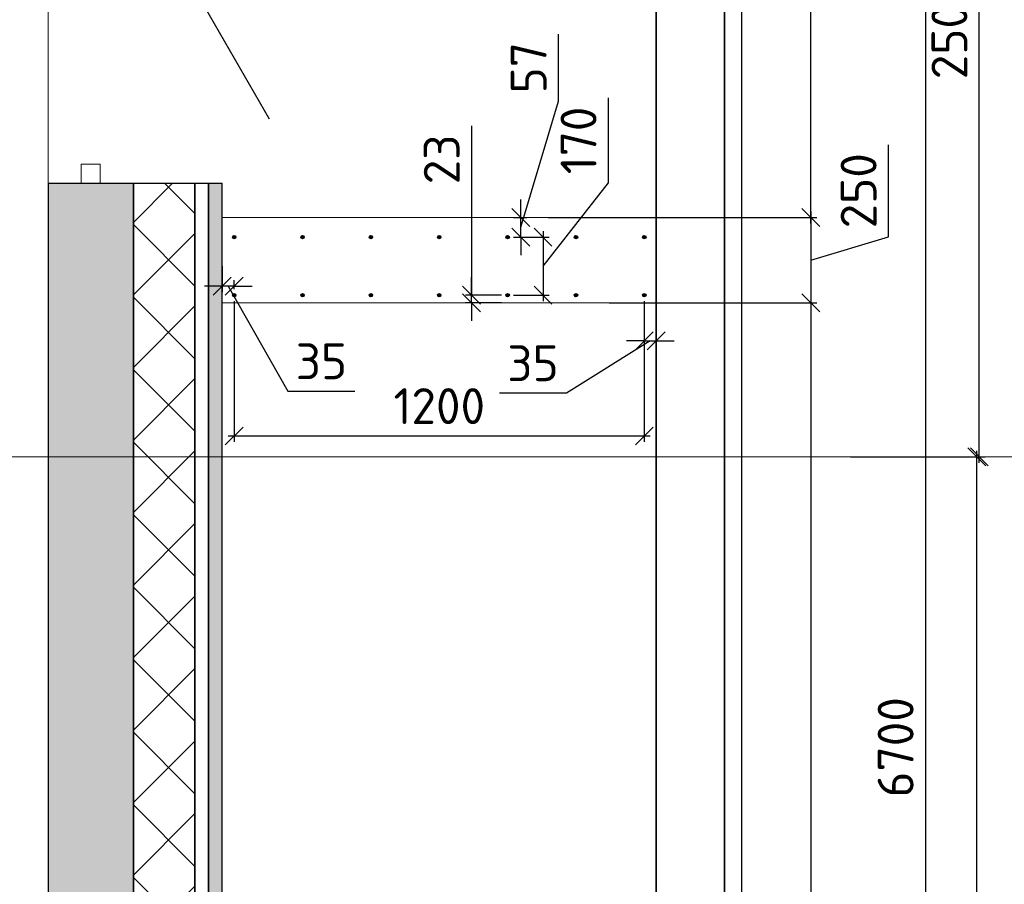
# Model space of a CAD drawing. Header units: millimetres. Extents: x 125896 to 2572636, y -120305 to 130347.
# Tile 254 of 256: x 385661 to 391424, y 49497 to 54555. Entities that reach past the tile are written whole.
import ezdxf

# ---------------------------------------------------------------- set-up
doc = ezdxf.new("R2010")
doc.units = ezdxf.units.MM
doc.linetypes.add('CENTER', pattern=[2, 1.25, -0.25, 0.25, -0.25])
doc.linetypes.add('CENTER2', pattern=[28.575, 19.05, -3.175, 3.175, -3.175])
for name, color, linetype, lineweight in [('Standard', 7, 'Continuous', 25), ('Навесной фасад', 7, 'Continuous', 25), ('ОСИ', 7, 'CENTER', 15), ('Столовая Двери и окна', 7, 'Continuous', 15)]:
    doc.layers.add(name, color=color, linetype=linetype, lineweight=lineweight)
doc.layers.add('Стена_ бетон несущ.', color=7, linetype='Continuous', lineweight=70, true_color=0xb4b496)
doc.styles.get("Standard").update_dxf_attribs({"font": 'isocpeur.ttf'})
doc.styles.add('ГОСТ', font='isocpeur.ttf')
doc.dimstyles.new('Осевые', dxfattribs={"dimscale": 0.7, "dimtxt": 450, "dimasz": 400, "dimexe": 100, "dimexo": 100, "dimgap": 100, "dimtad": 1, "dimdec": 0, "dimzin": 0, "dimdsep": 46, "dimtxsty": 'Standard', "dimblk": 'OBLIQUE', "dimcen": 9, "dimdle": 100, "dimazin": 0, "dimtm": 1e-09, "dimtfac": 1, "dimtdec": 0, "dimtofl": 0, "dimtmove": 0, "dimatfit": 3, "dimfxl": 1, "dimtolj": 1, "dimtzin": 0, "dimarcsym": 0})

# ---------------------------------------------------------------- blocks, each defined once
blk = doc.blocks.new('дверь1_4_$F2', base_point=(0, -54.125))
at = {"layer": 'Standard', "color": 7, "linetype": 'Continuous', "lineweight": 13, "transparency": 33554687}
for p, q in [((1100, 1.875), (1044, 1.875)), ((1044, 1.875), (1044, -54.125)), ((1100, -54.125), (1100, 1.875)), ((1044, -54.125), (1100, -54.125))]:
    blk.add_line(p, q, dxfattribs=at)
blk = doc.blocks.new('_OBLIQUE')
at = {"color": 0, "linetype": 'ByBlock'}
blk.add_line((-0.5, -0.5), (0.5, 0.5), dxfattribs=at)
blk = doc.blocks.new('*D744')
at = {"layer": 'Defpoints', "color": 0, "linetype": 'ByBlock', "lineweight": 20, "ltscale": 13, "transparency": 16777216}
for p in [(390768.7, 51998.3), (391263.8, 51998.3), (390768.7, 42198.3)]:
    blk.add_point(p, dxfattribs=at)
at = {"layer": 'ОСИ', "color": 0, "linetype": 'ByBlock', "lineweight": -2, "ltscale": 13, "transparency": 16777216}
for p, q in [((390803.7, 51998.3), (391298.8, 51998.3)), ((391263.8, 42163.3), (391263.8, 52033.3)), ((390803.7, 42198.3), (391298.8, 42198.3))]:
    blk.add_line(p, q, dxfattribs=at)
at = {"layer": 'ОСИ', "color": 0, "linetype": 'ByBlock', "lineweight": -2, "ltscale": 13, "transparency": 16777216, "xscale": 105, "yscale": 105, "zscale": 105}
for p, rotation in [((391263.8, 51998.3), 90), ((391263.8, 42198.3), 270)]:
    blk.add_blockref('_OBLIQUE', p, dxfattribs=dict(at, rotation=rotation))
at = {"layer": 'ОСИ', "color": 0, "linetype": 'ByBlock', "lineweight": 25, "ltscale": 13, "transparency": 16777216, "insert": (391088.8, 47098.3), "char_height": 210, "attachment_point": 5, "rotation": 90}
blk.add_mtext('\\A1;4900', dxfattribs=at)
blk = doc.blocks.new('*D745')
at = {"layer": 'Defpoints', "color": 0, "linetype": 'ByBlock', "lineweight": 20, "ltscale": 13, "transparency": 16777216}
for p in [(390488.2, 56998.3), (391278.1, 56998.3), (390488.2, 51998.3)]:
    blk.add_point(p, dxfattribs=at)
at = {"layer": 'ОСИ', "color": 0, "linetype": 'ByBlock', "lineweight": -2, "ltscale": 13, "transparency": 16777216}
for p, q in [((390523.2, 56998.3), (391313.1, 56998.3)), ((391278.1, 51963.3), (391278.1, 57033.3)), ((390523.2, 51998.3), (391313.1, 51998.3))]:
    blk.add_line(p, q, dxfattribs=at)
at = {"layer": 'ОСИ', "color": 0, "linetype": 'ByBlock', "lineweight": -2, "ltscale": 13, "transparency": 16777216, "xscale": 105, "yscale": 105, "zscale": 105}
for p, rotation in [((391278.1, 56998.3), 90), ((391278.1, 51998.3), 270)]:
    blk.add_blockref('_OBLIQUE', p, dxfattribs=dict(at, rotation=rotation))
at = {"layer": 'ОСИ', "color": 0, "linetype": 'ByBlock', "lineweight": 25, "ltscale": 13, "transparency": 16777216, "insert": (391103.1, 54498.3), "char_height": 210, "attachment_point": 5, "rotation": 90}
blk.add_mtext('\\A1;2500', dxfattribs=at)
blk = doc.blocks.new('*D764')
at = {"layer": 'Defpoints', "color": 0, "linetype": 'ByBlock', "lineweight": 20, "ltscale": 13, "transparency": 16777216}
for p in [(389787.3, 56998.3), (389787.3, 43598.3), (390963.3, 43598.3)]:
    blk.add_point(p, dxfattribs=at)
at = {"layer": 'ОСИ', "color": 0, "linetype": 'ByBlock', "lineweight": -2, "ltscale": 13, "transparency": 16777216}
for p, q in [((389822.3, 56998.3), (390998.3, 56998.3)), ((390963.3, 57033.3), (390963.3, 43563.3)), ((389822.3, 43598.3), (390998.3, 43598.3))]:
    blk.add_line(p, q, dxfattribs=at)
at = {"layer": 'ОСИ', "color": 0, "linetype": 'ByBlock', "lineweight": -2, "ltscale": 13, "transparency": 16777216, "xscale": 105, "yscale": 105, "zscale": 105}
for p, rotation in [((390963.3, 56998.3), 90), ((390963.3, 43598.3), 270)]:
    blk.add_blockref('_OBLIQUE', p, dxfattribs=dict(at, rotation=rotation))
at = {"layer": 'ОСИ', "color": 0, "linetype": 'ByBlock', "lineweight": 25, "ltscale": 13, "transparency": 16777216, "insert": (390788.3, 50298.3), "char_height": 210, "attachment_point": 5, "rotation": 90}
blk.add_mtext('\\A1;6700', dxfattribs=at)
blk = doc.blocks.new('*D753')
at = {"layer": 'Defpoints', "color": 0, "linetype": 'ByBlock', "lineweight": 20, "ltscale": 13, "transparency": 16777216}
for p in [(388688.9, 60198.3, -5480), (390291.5, 60198.3), (388718.9, 53398)]:
    blk.add_point(p, dxfattribs=at)
at = {"layer": 'ОСИ', "color": 0, "linetype": 'ByBlock', "lineweight": -2, "ltscale": 13, "transparency": 16777216}
for p, q in [((390291.5, 53363), (390291.5, 60233.3)), ((388723.9, 60198.3), (390326.5, 60198.3)), ((388753.9, 53398), (390326.5, 53398))]:
    blk.add_line(p, q, dxfattribs=at)
at = {"layer": 'ОСИ', "color": 0, "linetype": 'ByBlock', "lineweight": -2, "ltscale": 13, "transparency": 16777216, "xscale": 105, "yscale": 105, "zscale": 105}
for p, rotation in [((390291.5, 60198.3), 90), ((390291.5, 53398), 270)]:
    blk.add_blockref('_OBLIQUE', p, dxfattribs=dict(at, rotation=rotation))
at = {"layer": 'ОСИ', "color": 0, "linetype": 'ByBlock', "lineweight": 25, "ltscale": 13, "transparency": 16777216, "insert": (390116.5, 56798.2), "char_height": 210, "attachment_point": 5, "rotation": 90}
blk.add_mtext('\\A1;3400', dxfattribs=at)
blk = doc.blocks.new('*D754')
at = {"layer": 'Defpoints', "color": 0, "linetype": 'ByBlock', "lineweight": 20, "ltscale": 13, "transparency": 16777216}
for p in [(389075.9, 52898), (388665.1, 43998), (390291.5, 43998)]:
    blk.add_point(p, dxfattribs=at)
at = {"layer": 'ОСИ', "color": 0, "linetype": 'ByBlock', "lineweight": -2, "ltscale": 13, "transparency": 16777216}
for p, q in [((390291.5, 52933), (390291.5, 43963)), ((389110.9, 52898), (390326.5, 52898)), ((388700.1, 43998), (390326.5, 43998))]:
    blk.add_line(p, q, dxfattribs=at)
at = {"layer": 'ОСИ', "color": 0, "linetype": 'ByBlock', "lineweight": -2, "ltscale": 13, "transparency": 16777216, "xscale": 105, "yscale": 105, "zscale": 105}
for p, rotation in [((390291.5, 52898), 90), ((390291.5, 43998), 270)]:
    blk.add_blockref('_OBLIQUE', p, dxfattribs=dict(at, rotation=rotation))
at = {"layer": 'ОСИ', "color": 0, "linetype": 'ByBlock', "lineweight": 25, "ltscale": 13, "transparency": 16777216, "insert": (390116.5, 48448), "char_height": 210, "attachment_point": 5, "rotation": 90}
blk.add_mtext('\\A1;4450', dxfattribs=at)
blk = doc.blocks.new('*D755')
at = {"layer": 'Defpoints', "color": 0, "linetype": 'ByBlock', "lineweight": 20, "ltscale": 13, "transparency": 16777216}
for p in [(389231.3, 53398), (389075.9, 52898), (390291.5, 52898)]:
    blk.add_point(p, dxfattribs=at)
at = {"layer": 'ОСИ', "color": 0, "linetype": 'ByBlock', "lineweight": -2, "ltscale": 13, "transparency": 16777216}
for p, q in [((390746.5, 53284.5), (390746.5, 53823.5)), ((390291.5, 53433), (390291.5, 52863)), ((389266.3, 53398), (390326.5, 53398)), ((390291.5, 53148), (390746.5, 53284.5)), ((389110.9, 52898), (390326.5, 52898))]:
    blk.add_line(p, q, dxfattribs=at)
at = {"layer": 'ОСИ', "color": 0, "linetype": 'ByBlock', "lineweight": -2, "ltscale": 13, "transparency": 16777216, "xscale": 105, "yscale": 105, "zscale": 105}
for p, rotation in [((390291.5, 53398), 90), ((390291.5, 52898), 270)]:
    blk.add_blockref('_OBLIQUE', p, dxfattribs=dict(at, rotation=rotation))
at = {"layer": 'ОСИ', "color": 0, "linetype": 'ByBlock', "lineweight": 25, "ltscale": 13, "transparency": 16777216, "insert": (390571.5, 53554), "char_height": 210, "attachment_point": 5, "rotation": 90}
blk.add_mtext('\\A1;250', dxfattribs=at)
blk = doc.blocks.new('*D765')
at = {"layer": 'Defpoints', "color": 0, "linetype": 'ByBlock', "lineweight": 20, "ltscale": 13, "transparency": 16777216}
for p in [(386847.3, 53148), (386847.3, 52995.7), (386917.3, 52943)]:
    blk.add_point(p, dxfattribs=at)
at = {"layer": 'ОСИ', "color": 0, "linetype": 'ByBlock', "lineweight": -2, "ltscale": 13, "transparency": 16777216}
for p, q in [((386847.3, 53113), (386847.3, 52960.7)), ((386917.3, 52978), (386917.3, 53030.7)), ((386847.3, 52995.7), (386742.3, 52995.7)), ((386917.3, 52995.7), (386847.3, 52995.7)), ((386882.3, 52995.7), (387231.5, 52381.4)), ((386917.3, 52995.7), (387022.3, 52995.7)), ((387231.5, 52381.4), (387623.5, 52381.4))]:
    blk.add_line(p, q, dxfattribs=at)
at = {"layer": 'ОСИ', "color": 0, "linetype": 'ByBlock', "lineweight": -2, "ltscale": 13, "transparency": 16777216, "xscale": 105, "yscale": 105, "zscale": 105}
blk.add_blockref('_OBLIQUE', (386847.3, 52995.7), dxfattribs=at)
at = {"layer": 'ОСИ', "color": 0, "linetype": 'ByBlock', "lineweight": -2, "ltscale": 13, "transparency": 16777216, "xscale": 105, "yscale": 105, "zscale": 105, "rotation": 180}
blk.add_blockref('_OBLIQUE', (386917.3, 52995.7), dxfattribs=at)
at = {"layer": 'ОСИ', "color": 0, "linetype": 'ByBlock', "lineweight": 25, "ltscale": 13, "transparency": 16777216, "insert": (387427.5, 52556.4), "char_height": 210, "attachment_point": 5}
blk.add_mtext('\\A1;35', dxfattribs=at)
blk = doc.blocks.new('*D766')
at = {"layer": 'Defpoints', "color": 0, "linetype": 'ByBlock', "lineweight": 20, "ltscale": 13, "transparency": 16777216}
for p in [(389317.3, 52943), (389387.3, 52943), (389387.3, 52675.7)]:
    blk.add_point(p, dxfattribs=at)
at = {"layer": 'ОСИ', "color": 0, "linetype": 'ByBlock', "lineweight": -2, "ltscale": 13, "transparency": 16777216}
for p, q in [((389317.3, 52908), (389317.3, 52640.7)), ((389387.3, 52908), (389387.3, 52640.7)), ((389352.3, 52675.7), (388861.7, 52370)), ((389317.3, 52675.7), (389212.3, 52675.7)), ((389317.3, 52675.7), (389387.3, 52675.7)), ((389387.3, 52675.7), (389492.3, 52675.7)), ((388861.7, 52370), (388469.7, 52370))]:
    blk.add_line(p, q, dxfattribs=at)
at = {"layer": 'ОСИ', "color": 0, "linetype": 'ByBlock', "lineweight": -2, "ltscale": 13, "transparency": 16777216, "xscale": 105, "yscale": 105, "zscale": 105}
blk.add_blockref('_OBLIQUE', (389317.3, 52675.7), dxfattribs=at)
at = {"layer": 'ОСИ', "color": 0, "linetype": 'ByBlock', "lineweight": -2, "ltscale": 13, "transparency": 16777216, "xscale": 105, "yscale": 105, "zscale": 105, "rotation": 180}
blk.add_blockref('_OBLIQUE', (389387.3, 52675.7), dxfattribs=at)
at = {"layer": 'ОСИ', "color": 0, "linetype": 'ByBlock', "lineweight": 25, "ltscale": 13, "transparency": 16777216, "insert": (388665.7, 52545), "char_height": 210, "attachment_point": 5}
blk.add_mtext('\\A1;35', dxfattribs=at)
blk = doc.blocks.new('*D756')
at = {"layer": 'Defpoints', "color": 0, "linetype": 'ByBlock', "lineweight": 20, "ltscale": 13, "transparency": 16777216}
for p in [(386917.3, 52943), (389317.3, 52943), (386917.3, 52119.4)]:
    blk.add_point(p, dxfattribs=at)
at = {"layer": 'ОСИ', "color": 0, "linetype": 'ByBlock', "lineweight": -2, "ltscale": 13, "transparency": 16777216}
for p, q in [((386917.3, 52908), (386917.3, 52084.4)), ((389317.3, 52908), (389317.3, 52084.4)), ((389352.3, 52119.4), (386882.3, 52119.4))]:
    blk.add_line(p, q, dxfattribs=at)
at = {"layer": 'ОСИ', "color": 0, "linetype": 'ByBlock', "lineweight": -2, "ltscale": 13, "transparency": 16777216, "xscale": 105, "yscale": 105, "zscale": 105, "rotation": 180}
blk.add_blockref('_OBLIQUE', (386917.3, 52119.4), dxfattribs=at)
at = {"layer": 'ОСИ', "color": 0, "linetype": 'ByBlock', "lineweight": -2, "ltscale": 13, "transparency": 16777216, "xscale": 105, "yscale": 105, "zscale": 105}
blk.add_blockref('_OBLIQUE', (389317.3, 52119.4), dxfattribs=at)
at = {"layer": 'ОСИ', "color": 0, "linetype": 'ByBlock', "lineweight": 25, "ltscale": 13, "transparency": 16777216, "insert": (388117.3, 52294.4), "char_height": 210, "attachment_point": 5}
blk.add_mtext('\\A1;1200', dxfattribs=at)
blk = doc.blocks.new('*D767')
at = {"layer": 'Defpoints', "color": 0, "linetype": 'ByBlock', "lineweight": 20, "ltscale": 13, "transparency": 16777216}
for p in [(388517.3, 53283), (388517.3, 52943), (388724.5, 52943)]:
    blk.add_point(p, dxfattribs=at)
at = {"layer": 'ОСИ', "color": 0, "linetype": 'ByBlock', "lineweight": -2, "ltscale": 13, "transparency": 16777216}
for p, q in [((389107.3, 53599.8), (389107.3, 54096.8)), ((388724.5, 53113), (389107.3, 53599.8)), ((388724.5, 53318), (388724.5, 52908)), ((388552.3, 53283), (388759.5, 53283)), ((388552.3, 52943), (388759.5, 52943))]:
    blk.add_line(p, q, dxfattribs=at)
at = {"layer": 'ОСИ', "color": 0, "linetype": 'ByBlock', "lineweight": -2, "ltscale": 13, "transparency": 16777216, "xscale": 105, "yscale": 105, "zscale": 105}
for p, rotation in [((388724.5, 53283), 90), ((388724.5, 52943), 270)]:
    blk.add_blockref('_OBLIQUE', p, dxfattribs=dict(at, rotation=rotation))
at = {"layer": 'ОСИ', "color": 0, "linetype": 'ByBlock', "lineweight": 25, "ltscale": 13, "transparency": 16777216, "insert": (388932.3, 53848.3), "char_height": 210, "attachment_point": 5, "rotation": 90}
blk.add_mtext('\\A1;170', dxfattribs=at)
blk = doc.blocks.new('*D768')
at = {"layer": 'Defpoints', "color": 0, "linetype": 'ByBlock', "lineweight": 20, "ltscale": 13, "transparency": 16777216}
for p in [(388517.3, 53398), (388594.8, 53398), (388517.3, 53283)]:
    blk.add_point(p, dxfattribs=at)
at = {"layer": 'ОСИ', "color": 0, "linetype": 'ByBlock', "lineweight": -2, "ltscale": 13, "transparency": 16777216}
for p, q in [((388815.6, 54077.5), (388815.6, 54469.5)), ((388594.8, 53340.5), (388815.6, 54077.5)), ((388594.8, 53398), (388594.8, 53503)), ((388552.3, 53398), (388629.8, 53398)), ((388594.8, 53283), (388594.8, 53398)), ((388552.3, 53283), (388629.8, 53283)), ((388594.8, 53283), (388594.8, 53178))]:
    blk.add_line(p, q, dxfattribs=at)
at = {"layer": 'ОСИ', "color": 0, "linetype": 'ByBlock', "lineweight": -2, "ltscale": 13, "transparency": 16777216, "xscale": 105, "yscale": 105, "zscale": 105}
for p, rotation in [((388594.8, 53398), 270), ((388594.8, 53283), 90)]:
    blk.add_blockref('_OBLIQUE', p, dxfattribs=dict(at, rotation=rotation))
at = {"layer": 'ОСИ', "color": 0, "linetype": 'ByBlock', "lineweight": 25, "ltscale": 13, "transparency": 16777216, "insert": (388640.6, 54273.5), "char_height": 210, "attachment_point": 5, "rotation": 90}
blk.add_mtext('\\A1;57', dxfattribs=at)
blk = doc.blocks.new('*D769')
at = {"layer": 'Defpoints', "color": 0, "linetype": 'ByBlock', "lineweight": 20, "ltscale": 13, "transparency": 16777216}
for p in [(388306.6, 52943), (388517.3, 52943), (388517.2, 52898)]:
    blk.add_point(p, dxfattribs=at)
at = {"layer": 'ОСИ', "color": 0, "linetype": 'ByBlock', "lineweight": -2, "ltscale": 13, "transparency": 16777216}
for p, q in [((388306.6, 53933.5), (388306.6, 52943)), ((388306.6, 52943), (388306.6, 53048)), ((388482.3, 52943), (388271.6, 52943)), ((388306.6, 52898), (388306.6, 52943)), ((388482.2, 52898), (388271.6, 52898)), ((388306.6, 52898), (388306.6, 52793))]:
    blk.add_line(p, q, dxfattribs=at)
at = {"layer": 'ОСИ', "color": 0, "linetype": 'ByBlock', "lineweight": -2, "ltscale": 13, "transparency": 16777216, "xscale": 105, "yscale": 105, "zscale": 105}
for p, rotation in [((388306.6, 52943), 270), ((388306.6, 52898), 90)]:
    blk.add_blockref('_OBLIQUE', p, dxfattribs=dict(at, rotation=rotation))
at = {"layer": 'ОСИ', "color": 0, "linetype": 'ByBlock', "lineweight": 25, "ltscale": 13, "transparency": 16777216, "insert": (388131.6, 53737.5), "char_height": 210, "attachment_point": 5, "rotation": 90}
blk.add_mtext('\\A1;23', dxfattribs=at)

msp = doc.modelspace()

# ---------------------------------------------------------------- hatches: boundary and pattern name
at = {"layer": 'Навесной фасад', "linetype": 'Continuous', "lineweight": 25, "true_color": 0x939598, "transparency": 33554687}
h = msp.add_hatch(dxfattribs=at)
h.set_pattern_fill('__________6', color=252, scale=200, style=0, pattern_type=2)
h.set_pattern_definition([(45, (282800.26, 82212.12), (-212.132, 212.132), []), (135, (282800.26, 82212.12), (-212.132, -212.132), [])])
h.paths.add_polyline_path([(386327.3, 53598.3), (386327.3, 43998.3), (386687.3, 43998.3), (386687.3, 53598.3)], flags=0)
msp.add_hatch(color=252, dxfattribs=at).paths.add_polyline_path([(386767.3, 53598.3), (386767.3, 43998.3), (386847.3, 43998.3), (386847.3, 53598.3)])
at = {"layer": 'Стена_ бетон несущ.', "linetype": 'Continuous', "lineweight": 25, "true_color": 0x939598, "transparency": 33554687}
msp.add_hatch(color=252, dxfattribs=at).paths.add_polyline_path([(385827.3, 53598.3), (385827.3, 42034), (386327.3, 42034), (386327.3, 53598.3)])
at = {"layer": 'Столовая Двери и окна', "lineweight": 30}
h = msp.add_hatch(color=5, dxfattribs=at)
edge = h.paths.add_edge_path()
edge.add_arc((386917.3, 53283), 10, 0, 360)
h = msp.add_hatch(color=5, dxfattribs=at)
edge = h.paths.add_edge_path()
edge.add_arc((387317.3, 53283), 10, 0, 360)
h = msp.add_hatch(color=5, dxfattribs=at)
edge = h.paths.add_edge_path()
edge.add_arc((387717.3, 53283), 10, 0, 360)
h = msp.add_hatch(color=5, dxfattribs=at)
edge = h.paths.add_edge_path()
edge.add_arc((388117.3, 53283), 10, 0, 360)
h = msp.add_hatch(color=5, dxfattribs=at)
edge = h.paths.add_edge_path()
edge.add_arc((388517.3, 53283), 10, 0, 360)
h = msp.add_hatch(color=5, dxfattribs=at)
edge = h.paths.add_edge_path()
edge.add_arc((388917.3, 53283), 10, 0, 360)
h = msp.add_hatch(color=5, dxfattribs=at)
edge = h.paths.add_edge_path()
edge.add_arc((389317.3, 53283), 10, 0, 360)
h = msp.add_hatch(color=5, dxfattribs=at)
edge = h.paths.add_edge_path()
edge.add_arc((386917.3, 52943), 10, 0, 360)
h = msp.add_hatch(color=5, dxfattribs=at)
edge = h.paths.add_edge_path()
edge.add_arc((387317.3, 52943), 10, 0, 360)
h = msp.add_hatch(color=5, dxfattribs=at)
edge = h.paths.add_edge_path()
edge.add_arc((387717.3, 52943), 10, 0, 360)
h = msp.add_hatch(color=5, dxfattribs=at)
edge = h.paths.add_edge_path()
edge.add_arc((388117.3, 52943), 10, 0, 360)
h = msp.add_hatch(color=5, dxfattribs=at)
edge = h.paths.add_edge_path()
edge.add_arc((388517.3, 52943), 10, 0, 360)
h = msp.add_hatch(color=5, dxfattribs=at)
edge = h.paths.add_edge_path()
edge.add_arc((388917.3, 52943), 10, 0, 360)
h = msp.add_hatch(color=5, dxfattribs=at)
edge = h.paths.add_edge_path()
edge.add_arc((389317.3, 52943), 10, 0, 360)

# ---------------------------------------------------------------- linework, layer by layer
at = {"layer": 'Навесной фасад', "color": 252, "linetype": 'Continuous', "lineweight": 25, "true_color": 0x939598, "transparency": 33554687}
for p, q in [((386327.3, 53598.3), (386687.3, 53598.3)), ((386327.3, 53598.3), (386327.3, 43998.3)), ((386687.3, 53598.3), (386767.3, 53598.3)), ((386687.3, 43998.3), (386687.3, 53598.3)), ((386687.3, 53598.3), (386687.3, 43998.3)), ((386767.3, 53598.3), (386847.3, 53598.3)), ((386767.3, 43998.3), (386767.3, 53598.3)), ((386767.3, 53598.3), (386767.3, 43998.3)), ((386847.3, 43998.3), (386847.3, 53598.3))]:
    msp.add_line(p, q, dxfattribs=at)
at = {"layer": 'ОСИ', "color": 16, "linetype": 'CENTER2', "lineweight": 15, "ltscale": 0.2, "transparency": 33554687}
for p, q in [((385827.3, 64339.3), (385827.3, 39191.1)), ((383449.3, 51998.3), (391733.7, 51998.3))]:
    msp.add_line(p, q, dxfattribs=at)
at = {"layer": 'Стена_ бетон несущ.', "color": 7, "linetype": 'Continuous', "lineweight": 35, "transparency": 33554687}
for p, q in [((389387.3, 60198.3), (389387.3, 43998.3)), ((389787.3, 43598.3), (389787.3, 60198.3))]:
    msp.add_line(p, q, dxfattribs=at)
at = {"layer": 'Стена_ бетон несущ.', "color": 252, "linetype": 'Continuous', "lineweight": 25, "true_color": 0x939598, "transparency": 33554687}
for p, q in [((386133.3, 55686.3), (387121.3, 53975)), ((385827.3, 53598.3), (386327.3, 53598.3)), ((385827.3, 53598.3), (385827.3, 42034)), ((386327.3, 43998.3), (386327.3, 53598.3))]:
    msp.add_line(p, q, dxfattribs=at)
at = {"layer": 'Столовая Двери и окна', "color": 5, "lineweight": 30, "elevation": -720}
msp.add_lwpolyline([(386827.3, 42034), (386827.3, 43498.3), (389887.3, 43498.3), (389887.3, 60698.3), (386827.3, 60698.3), (386827.3, 63768.8), (386827.3, 63768.8)], dxfattribs=at)
at = {"layer": 'Столовая Двери и окна', "color": 18, "lineweight": 30, "true_color": 0x000000}
msp.add_lwpolyline([(386327.3, 43598.3), (389787.3, 43598.3), (389787.3, 60598.3), (386327.3, 60598.3), (386327.3, 60198.3), (389387.3, 60198.3), (389387.3, 43998.3), (386327.3, 43998.3), (386327.3, 43598.3)], dxfattribs=at)
at = {"layer": 'Столовая Двери и окна', "color": 18, "lineweight": 20, "true_color": 0x000000, "elevation": 5480}
msp.add_lwpolyline([(389387.3, 53398), (389387.3, 52898), (386847.3, 52898), (386847.3, 53398)], close=True, dxfattribs=at)
at = {"layer": 'Столовая Двери и окна', "color": 5, "lineweight": 30}
for centre in [(386917.3, 53283, 5480), (387317.3, 53283, 5480), (387717.3, 53283, 5480), (388117.3, 53283, 5480), (388517.3, 53283, 5480), (388917.3, 53283, 5480), (389317.3, 53283, 5480), (386917.3, 52943, 5480), (387317.3, 52943, 5480), (387717.3, 52943, 5480), (388117.3, 52943, 5480), (388517.3, 52943, 5480), (388917.3, 52943, 5480), (389317.3, 52943, 5480)]:
    msp.add_circle(centre, 10, dxfattribs=at)

# ---------------------------------------------------------------- block references
at = {"layer": 'Стена_ бетон несущ.', "color": 252, "linetype": 'Continuous', "lineweight": 25, "true_color": 0x939598, "transparency": 33554687, "xscale": -2, "yscale": 2, "zscale": 2, "rotation": 90}
msp.add_blockref('дверь1_4_$F2', (386133.3, 55798.3), dxfattribs=at)

# ---------------------------------------------------------------- texts
at = {"insert": (226281.3, 54484), "char_height": 250, "attachment_point": 1, "style": 'ГОСТ'}
msp.add_mtext_dynamic_manual_height_columns('\\A1;\\pi9384.38;{\\H1.5152x;\\P\\pi1250;Общие указания\\P\\pi250;}1.^IРабочая документация разработана в соответствии с заданием на проектирование, требованиями действующих технических регламентов, стандартов, сводов правил и других документов, содержащих установленные требования.\\P2.^IРабочая документация выполнена в соответствии со следующими нормативными и техническими документами:\\P-^IСП 20.13330.2016 "Нагрузки и Воздействия";\\P-^IСП 63.13330.2012 "Бетонные и железобетонные конструкции. Основные положения";\\P-^IСП 22.13330.2016 "Основания зданий и сооружений";\\P-^IСП 45.13330.2012 "Земляные сооружения, основания и фундаменты".\\P3.   За относительную отметку 0,000 принята отметка чистого пола первого этажа.\\P4.^IПеречень видов работ, для которых необходимо составлять акты освидетельствования скрытых работ:\\P-^Iармирование конструкций;\\P-^Iосвидетельствование опалубки перед бетонированием;\\P-^Iвыполнение сварочных работ;\\P-^Iотбор контрольных проб бетона;\\P-^Iсоответствие законченных железобетонных конструкций проекту с отображением качества работ;\\P-^Iустройство монолитных конструкций, выполняемых в зимнее время;  \\P\\pi0;  -    устройство гидроизоляции;\\P\\pi250;-^Iуплотнение грунтов и обратную засыпку.\\PЗапрещается выполнение последующих работ при отсутствии актов освидетельствования предшествующих скрытых работ во всех случаях.\\P\\pi0;        5. Проект рассчитан на производство работ в период положительных температур. В случае выполнения работ при отрицательных температурах необходимо выполнять требования СНиП часть 3 по производству работ и ППР.\\P        6. При минимальной температуре воздуха до минус 15°С допускается: выдерживание бетона в конструкции методом термоса, при предварительном разогреве бетонной смеси, форсированный электроразогрев бетона в конструкции с повторным уплотнением.\\P\\pi250;При минимальной температуре воздуха до минус 25°С допускается: обогрев бетона в греющей опалубке с помощью низкотемпературных электронагревателей, электродный сквозной прогрев бетона, электрообогрев с помощью греющего провода.\\P\\pi0;7. При отрицательной температуре воздуха уплотнение грунта обратной засыпки в траншеях должно \\Pосуществляться до достижения коэффициента уплотнения 0,98. \\PВремя уплотнения грунта в зависимости от температуры воздуха: \\P\\pi250;-^Iпри t{\\H0.7x;\\So^ ;}-5, 90-120 минут; при t{\\H0.7x;\\So^ ;\\H1.42857x;-10, 60-90 минут; }при t{\\H0.7x;\\So^ ;\\H1.42857x;-20, 40-60 минут; }при t{\\H0.7x;\\So^ ;\\H1.42857x;-30, 20-30 минут;\\P\\pi0;Работы по выполнению насыпей и обратных засыпок при отрицательных температурах должны производить с учетом следующих требований:\\P\\pi250;-^Iподготовку поверхности (основания) насыпи и обратных засыпок следует выполнять с полным удалением снега, льда, промерзшего слоя слабого и пучинистого грунта на всю его глубину;\\P-^Iотсыпку в насыпь и обратные засыпки грунтов необходимо производить при их природной влажности и в талом состоянии с содержанием комьев мерзлого грунта, не превышающим требований, приведенных в приложении М СП 45.13330.2017. Свод правил. Земляные сооружения, основания и фундаменты., и, как правило, на не промерзшие ранее отсыпанные и уплотненные слои. В отдельных случаях при согласовании с автором проекта допускается грунты отсыпать на непучинистые грунты, промерзшие на глубину не более 15 см;\\P-^Iпри пониженной влажности отсыпанных грунтов для их уплотнения следует применять более тяжелое грунтоуплотняющее оборудование; \\P-^Iработы по отсыпке и уплотнению каждого слоя должны выполнять в течение одной рабочей смены; - при выполнении насыпей из глинистых грунтов при обильном снеговыпадении все работы должны быть прекращены; - перерывы в работах по выполнению насыпей и обратных засыпок допускаются только при условиях, что за время перерыва глубина промерзания ранее уплотненных пучинистых грунтов не превысит 15 см или на время перерыва ранее уплотненные грунты утепляются специальными средствами (например, маловлажным рыхлым грунтом, который в последующем удаляется); - все работы по отсыпке грунтов и их уплотнению выполняют с повышенной интенсивностью.}', width=20474.372, gutter_width=5800, heights=[24436.9], dxfattribs=at)

# ---------------------------------------------------------------- dimensions: what is measured, and where the dimension line sits
at = {"layer": 'ОСИ', "linetype": 'ByBlock', "lineweight": 25, "ltscale": 13}
for base, p1, p2, angle, picture, middle in [((390291.5, 60198.3, 5480), (388718.9, 53398, 5480), (388688.9, 60198.3), 270, '*D753', (390116.5, 56798.2, 5480)), ((390963.3, 43598.3), (389787.3, 56998.3), (389787.3, 43598.3), 270, '*D764', (390788.3, 50298.3)), ((391278.1, 56998.3), (390488.2, 51998.3), (390488.2, 56998.3), 90, '*D745', (391103.1, 54498.3)), ((390291.5, 52898, 5480), (389231.3, 53398, 5480), (389075.9, 52898, 5480), 270, '*D755', (390571.5, 53354.5, 5480)), ((390291.5, 43998, 5480), (389075.9, 52898, 5480), (388665.1, 43998, 5480), 270, '*D754', (390116.5, 48448, 5480)), ((391263.8, 51998.3), (390768.7, 42198.3), (390768.7, 51998.3), 90, '*D744', (391088.8, 47098.3))]:
    dim = msp.add_linear_dim(base=base, p1=p1, p2=p2, angle=angle, dimstyle='Осевые', override={"dimtxt": 300, "dimasz": 150, "dimexe": 50, "dimexo": 50, "dimlfac": 0.5, "dimdle": 50, "dimtmove": 1}, dxfattribs=at)
    dim.commit()
    dim.dimension.update_dxf_attribs({"geometry": picture, "text_midpoint": middle})
for base, p1, p2, picture, middle in [((388594.7560677, 53398.0112673, 5480), (388517.278508, 53283.0112673, 5480), (388517.278508, 53398.0112673, 5480), '*D768', (388815.617837, 54147.5006861, 5480)), ((388724.5, 52943, 5480), (388517.3, 53283, 5480), (388517.3, 52943, 5480), '*D767', (389107.3, 53669.8, 5480)), ((388306.5998003, 52943.0112673, 5480), (388517.2071563, 52898.0112673, 5480), (388517.278508, 52943.0112673, 5480), '*D769', (388155.0339107, 53737.5232113, 5480))]:
    dim = msp.add_linear_dim(base=base, p1=p1, p2=p2, angle=270, dimstyle='Осевые', override={"dimtxt": 300, "dimasz": 150, "dimexe": 50, "dimexo": 50, "dimlfac": 0.5, "dimdle": 50, "dimtmove": 1}, dxfattribs=at)
    dim.commit()
    dim.dimension.update_dxf_attribs({"geometry": picture, "text_midpoint": middle, "dimtype": 160})
for base, p1, p2, picture, middle in [((386847.3, 52995.7, 5480), (386917.3, 52943, 5480), (386847.3, 53148, 5480), '*D765', (387301.5, 52381.4, 5480)), ((389387.3, 52675.7, 5480), (389317.3, 52943, 5480), (389387.3, 52943, 5480), '*D766', (388791.7, 52370, 5480))]:
    dim = msp.add_linear_dim(base=base, p1=p1, p2=p2, dimstyle='Осевые', override={"dimtxt": 300, "dimasz": 150, "dimexe": 50, "dimexo": 50, "dimlfac": 0.5, "dimdle": 50, "dimtmove": 1}, dxfattribs=at)
    dim.commit()
    dim.dimension.update_dxf_attribs({"geometry": picture, "text_midpoint": middle, "dimtype": 160})
dim = msp.add_linear_dim(base=(386917.3, 52119.4, 5480), p1=(389317.3, 52943, 5480), p2=(386917.3, 52943, 5480), dimstyle='Осевые', override={"dimtxt": 300, "dimasz": 150, "dimexe": 50, "dimexo": 50, "dimlfac": 0.5, "dimdle": 50, "dimtmove": 1}, dxfattribs=at)
dim.commit()
dim.dimension.update_dxf_attribs({"geometry": '*D756', "text_midpoint": (388117.3, 52294.4, 5480)})

doc.saveas('drawing.dxf')
